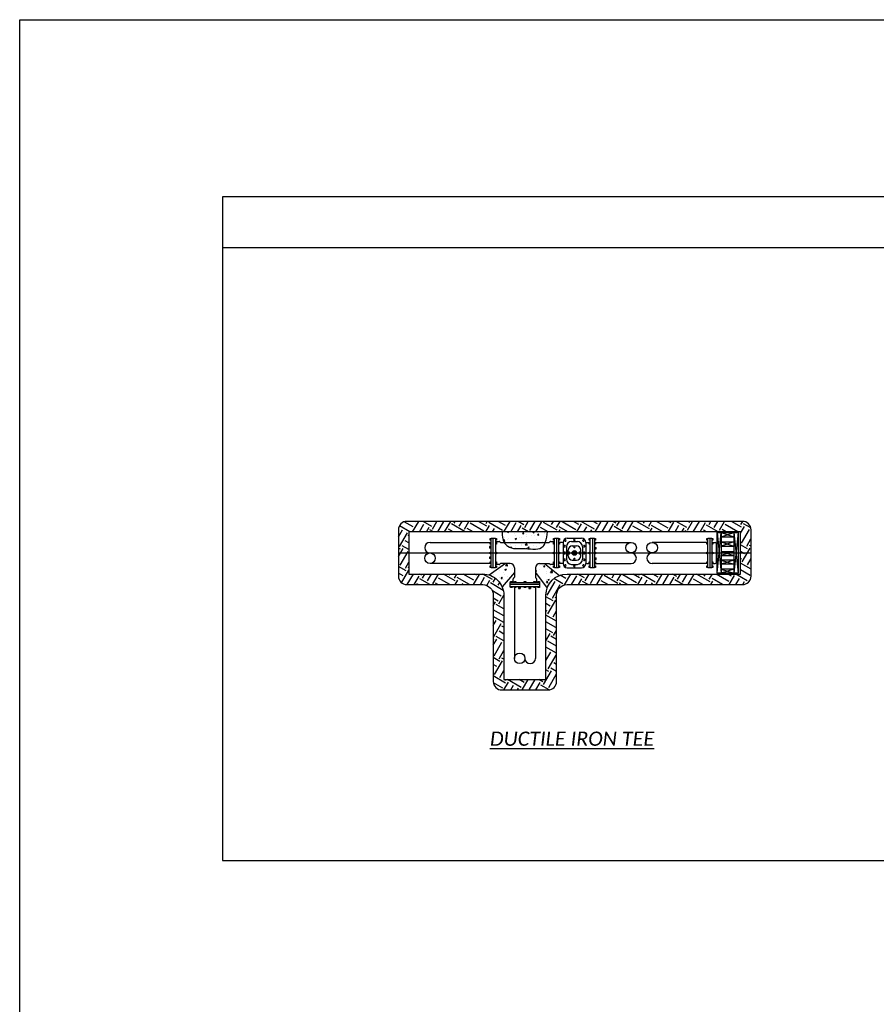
# Model space of a CAD drawing. Header units: feet. Extents: x 100 to 230, y 0 to 21.
# Tile 27 of 31: x 150 to 158.47, y 11.27 to 21. Entities that reach past the tile are written whole.
import ezdxf

# ---------------------------------------------------------------- set-up
doc = ezdxf.new("R2010")
doc.units = ezdxf.units.FT
doc.header["$MEASUREMENT"] = 0
doc.layers.add('0_View_Frame_Border', color=7, linetype='Continuous', plot=False)
for name, color, linetype in [('PF_P_Text', 7, 'Continuous'), ('SC_Shading1', 253, 'Continuous'), ('SH_Text', 7, 'Continuous')]:
    doc.layers.add(name, color=color, linetype=linetype)
doc.styles.add('Slanted-Normal', font='calibrii.ttf', dxfattribs={"height": 0.14})

# ---------------------------------------------------------------- blocks, each defined once
blk = doc.blocks.new('*X820')
at = {"color": 0}
for p, q in [((20.3777653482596, 9.812270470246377), (20.3777653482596, 9.812270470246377)), ((20.40836224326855, 9.870333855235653), (20.41227760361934, 9.875000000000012)), ((20.40836224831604, 9.870333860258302), (20.42330516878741, 9.86902652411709)), ((20.42331269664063, 9.869010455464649), (20.422207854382, 9.875)), ((20.4913059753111, 9.86015718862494), (20.4913059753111, 9.86015718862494)), ((20.50761206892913, 9.831014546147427), (20.50761206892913, 9.831014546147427)), ((20.57565963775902, 9.81445149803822), (20.57565963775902, 9.81445149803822)), ((20.58767728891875, 9.85464582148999), (20.59972955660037, 9.869009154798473)), ((20.58767729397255, 9.854645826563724), (20.60262021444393, 9.853338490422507)), ((20.60262772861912, 9.853322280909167), (20.59973708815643, 9.868992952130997)), ((20.63597125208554, 9.848617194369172), (20.63597125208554, 9.848617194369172)), ((20.63824459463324, 9.822690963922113), (20.63824459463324, 9.822690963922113)), ((20.69700630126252, 9.830291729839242), (20.69700630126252, 9.830291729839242)), ((20.71017050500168, 9.870777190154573), (20.71017050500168, 9.870777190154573)), ((20.71022761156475, 9.873065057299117), (20.71526830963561, 9.874999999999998)), ((20.71022761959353, 9.873065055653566), (20.72266318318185, 9.864677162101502)), ((20.72267067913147, 9.864660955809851), (20.72613982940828, 9.875)), ((20.73292757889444, 9.835156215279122), (20.73292757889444, 9.835156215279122)), ((20.76224788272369, 9.864621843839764), (20.76224788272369, 9.864621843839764)), ((20.76699233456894, 9.83895778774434), (20.77904460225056, 9.85332112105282)), ((20.76699233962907, 9.838957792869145), (20.78193526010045, 9.837650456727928)), ((20.78194276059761, 9.83763410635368), (20.77905212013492, 9.853304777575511)), ((20.84280284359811, 9.855317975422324), (20.84280284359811, 9.855317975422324)), ((20.84362611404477, 9.86513847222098), (20.84362611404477, 9.86513847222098)), ((20.36138900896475, 9.770621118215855), (20.37325393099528, 9.782986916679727)), ((20.36550064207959, 9.760875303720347), (20.37601599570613, 9.759244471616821)), ((20.37602339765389, 9.759230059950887), (20.37326135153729, 9.782972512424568)), ((20.39457560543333, 9.754305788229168), (20.39457560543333, 9.754305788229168)), ((20.40541321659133, 9.780239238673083), (20.40541321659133, 9.780239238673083)), ((20.41777204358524, 9.793665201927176), (20.41777204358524, 9.793665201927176)), ((20.44728757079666, 9.720724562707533), (20.44728757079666, 9.720724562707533)), ((20.44747051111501, 9.687553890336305), (20.45510234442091, 9.696649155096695)), ((20.4573362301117, 9.684562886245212), (20.45510974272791, 9.696633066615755)), ((20.50017201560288, 9.792432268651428), (20.5176766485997, 9.799151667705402)), ((20.50017202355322, 9.792432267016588), (20.51260758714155, 9.784044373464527)), ((20.50089063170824, 9.692750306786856), (20.50089063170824, 9.692750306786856)), ((20.50457210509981, 9.747791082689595), (20.50457210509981, 9.747791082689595)), ((20.50989225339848, 9.715848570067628), (20.50989225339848, 9.715848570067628)), ((20.5126150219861, 9.784028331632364), (20.51768410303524, 9.799135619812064)), ((20.52803121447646, 9.748667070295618), (20.52803121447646, 9.748667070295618)), ((20.55120975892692, 9.805265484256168), (20.55120975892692, 9.805265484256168)), ((20.5724772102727, 9.72408803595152), (20.5724772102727, 9.72408803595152)), ((20.58074317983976, 9.71508584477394), (20.58074317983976, 9.71508584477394)), ((20.62059206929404, 9.721313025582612), (20.64006419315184, 9.741607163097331)), ((20.62059206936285, 9.721313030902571), (20.6428262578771, 9.717864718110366)), ((20.63293128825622, 9.76539373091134), (20.63293128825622, 9.76539373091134)), ((20.64283362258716, 9.717850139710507), (20.64007157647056, 9.741592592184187)), ((20.64668717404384, 9.717776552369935), (20.64668717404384, 9.717776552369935)), ((20.6493987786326, 9.691777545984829), (20.66690341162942, 9.698496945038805)), ((20.66148682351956, 9.743028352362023), (20.66148682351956, 9.743028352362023)), ((20.66184170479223, 9.683373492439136), (20.66691078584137, 9.698480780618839)), ((20.6671601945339, 9.736553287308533), (20.6671601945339, 9.736553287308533)), ((20.71419878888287, 9.709447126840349), (20.71419878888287, 9.709447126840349)), ((20.75616795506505, 9.698174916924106), (20.75616795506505, 9.698174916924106)), ((20.75920791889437, 9.781398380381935), (20.75920791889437, 9.781398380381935)), ((20.79248371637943, 9.742802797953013), (20.79248371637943, 9.742802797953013)), ((20.79494243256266, 9.737389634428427), (20.79494243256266, 9.737389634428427)), ((20.82504778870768, 9.757339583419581), (20.82504778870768, 9.757339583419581)), ((20.85945437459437, 9.772410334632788), (20.86566228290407, 9.77479332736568)), ((20.85945438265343, 9.772410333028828), (20.86400803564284, 9.769338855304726)), ((20.6298913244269, 9.682170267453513), (20.6298913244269, 9.682170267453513)), ((20.63046945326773, 9.676256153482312), (20.63441739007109, 9.680961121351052)), ((20.6353403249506, 9.675981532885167), (20.63442477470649, 9.680944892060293)), ((20.64939878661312, 9.691777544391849), (20.66183435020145, 9.683389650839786)), ((20.34886596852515, 9.465898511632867), (20.34886596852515, 9.465898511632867)), ((20.36560549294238, 9.479376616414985), (20.36560549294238, 9.479376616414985)), ((20.38692658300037, 9.477783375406), (20.40639870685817, 9.498077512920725)), ((20.38692658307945, 9.47778338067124), (20.4091607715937, 9.474335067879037)), ((20.40467604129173, 9.463666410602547), (20.40467604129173, 9.463666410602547)), ((20.40916794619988, 9.47432067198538), (20.40640590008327, 9.49806312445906)), ((20.42960961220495, 9.493841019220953), (20.42960961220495, 9.493841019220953)), ((20.48232157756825, 9.460259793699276), (20.48232157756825, 9.460259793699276)), ((20.78501357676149, 9.482235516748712), (20.78501357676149, 9.482235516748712)), ((20.82997643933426, 9.47692486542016), (20.82997643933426, 9.47692486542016)), ((20.83636800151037, 9.4628617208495), (20.84842026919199, 9.47722505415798)), ((20.83636800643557, 9.46286172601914), (20.85131092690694, 9.461554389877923)), ((20.85131813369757, 9.461537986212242), (20.84842749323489, 9.477208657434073)), ((20.87689478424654, 9.467248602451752), (20.87689478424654, 9.467248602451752)), ((20.23628889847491, 9.380148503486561), (20.23628889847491, 9.380148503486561)), ((20.24641608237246, 9.372402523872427), (20.24641608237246, 9.372402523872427)), ((20.31259010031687, 9.42003978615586), (20.31259010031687, 9.42003978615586)), ((20.35435691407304, 9.351151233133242), (20.35435691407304, 9.351151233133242)), ((20.36256552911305, 9.396153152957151), (20.36256552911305, 9.396153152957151)), ((20.37517505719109, 9.428279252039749), (20.37517505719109, 9.428279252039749)), ((20.37851434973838, 9.429857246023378), (20.3960189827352, 9.43657664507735)), ((20.37851435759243, 9.429857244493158), (20.39094992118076, 9.421469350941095)), ((20.37987169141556, 9.366763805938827), (20.37987169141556, 9.366763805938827)), ((20.39095707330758, 9.421453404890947), (20.39602615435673, 9.436560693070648)), ((20.40409065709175, 9.342141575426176), (20.40409065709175, 9.342141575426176)), ((20.46985804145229, 9.440744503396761), (20.46985804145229, 9.440744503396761)), ((20.74084478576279, 9.411005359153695), (20.75530134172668, 9.416554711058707)), ((20.74084478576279, 9.407779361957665), (20.75023228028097, 9.401447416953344)), ((20.74704806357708, 9.448504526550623), (20.74704806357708, 9.448504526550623)), ((20.74923279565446, 9.448982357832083), (20.74923279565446, 9.448982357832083)), ((20.75023941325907, 9.401431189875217), (20.75530849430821, 9.416538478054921)), ((20.78023851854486, 9.34984765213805), (20.78023851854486, 9.34984765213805)), ((20.79174654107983, 9.42622996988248), (20.79174654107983, 9.42622996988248)), ((20.87385482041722, 9.384025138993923), (20.87385482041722, 9.384025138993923)), ((20.87713378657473, 9.404418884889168), (20.87713378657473, 9.404418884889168)), ((20.88268840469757, 9.443343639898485), (20.88268840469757, 9.443343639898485)), ((20.91369412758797, 9.344208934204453), (20.91369412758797, 9.344208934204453)), ((20.9205471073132, 9.395023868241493), (20.940019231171, 9.415318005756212)), ((20.92054710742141, 9.39502387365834), (20.94278129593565, 9.391575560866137)), ((20.93971874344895, 9.41265835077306), (20.93971874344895, 9.41265835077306)), ((20.9427883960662, 9.391560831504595), (20.94002634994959, 9.415303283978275)), ((20.30940767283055, 9.32967632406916), (20.30940767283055, 9.32967632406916)), ((20.33033663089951, 9.253426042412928), (20.33519014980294, 9.25528913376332)), ((20.33303048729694, 9.248815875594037), (20.33519718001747, 9.255273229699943)), ((20.33311069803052, 9.321877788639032), (20.34516296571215, 9.336241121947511)), ((20.33311070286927, 9.321877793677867), (20.34805362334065, 9.320570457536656)), ((20.33832327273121, 9.243538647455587), (20.33832327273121, 9.243538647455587)), ((20.34806072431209, 9.320554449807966), (20.3451700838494, 9.336225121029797)), ((20.35952556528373, 9.312929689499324), (20.35952556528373, 9.312929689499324)), ((20.81136640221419, 9.305815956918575), (20.81136640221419, 9.305815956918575)), ((20.8708148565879, 9.3008016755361), (20.8708148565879, 9.3008016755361)), ((20.87105583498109, 9.27481368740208), (20.88310810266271, 9.289177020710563)), ((20.87105583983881, 9.274813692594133), (20.88599876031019, 9.27350635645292)), ((20.87395135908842, 9.314055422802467), (20.87395135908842, 9.314055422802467)), ((20.88600582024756, 9.273489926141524), (20.88311517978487, 9.289160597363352)), ((20.88702347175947, 9.309180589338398), (20.90452810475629, 9.315899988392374)), ((20.88702347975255, 9.309180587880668), (20.89945904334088, 9.300792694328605)), ((20.89946609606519, 9.300776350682), (20.90453517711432, 9.315883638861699)), ((20.92722125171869, 9.302090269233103), (20.92722125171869, 9.302090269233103))]:
    blk.add_line(p, q, dxfattribs=at)

msp = doc.modelspace()

# ---------------------------------------------------------------- hatches: boundary and pattern name
at = {"layer": 'SC_Shading1'}
h = msp.add_hatch(dxfattribs=at)
h.set_pattern_fill('EARTH', color=256, scale=0.625, angle=59.99999999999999, style=0)
h.set_pattern_definition([(59.99999999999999, (138.0213250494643, 7.916938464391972), (-0.05719146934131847, 0.2134414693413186), [0.15625, -0.15625]), (59.99999999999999, (137.9705813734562, 7.946235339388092), (-0.05719146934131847, 0.2134414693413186), [0.15625, -0.15625]), (59.99999999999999, (137.9198376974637, 7.975532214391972), (-0.05719146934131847, 0.2134414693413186), [0.15625, -0.15625]), (150, (137.9126887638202, 8.002212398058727), (-0.2134414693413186, -0.05719146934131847), [0.15625, -0.15625]), (150, (137.9419856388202, 8.052956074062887), (-0.2134414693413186, -0.05719146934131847), [0.15625, -0.15625]), (150, (137.9712825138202, 8.103699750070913), (-0.2134414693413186, -0.05719146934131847), [0.15625, -0.15625])])
edge = h.paths.add_edge_path()
edge.add_line((153.7428623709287, 15.95860513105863), (153.7428623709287, 15.5002717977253))
edge.add_arc((153.826195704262, 15.50027179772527), 0.08333333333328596, 179.9999999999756, 269.9999999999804)
edge.add_line((153.8261957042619, 15.41693846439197), (154.5761957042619, 15.41693846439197))
edge.add_arc((154.576195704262, 15.31277179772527), 0.1041666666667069, 1.9610979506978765e-11, 90.00000000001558, ccw=False)
edge.add_line((154.6803623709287, 15.3127717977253), (154.6803623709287, 14.45860513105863))
edge.add_arc((154.763695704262, 14.45860513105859), 0.08333333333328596, 179.9999999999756, 269.9999999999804)
edge.add_line((154.7636957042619, 14.3752717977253), (155.2220290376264, 14.3752717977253))
edge.add_arc((155.2220290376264, 14.45860513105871), 0.08333333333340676, 269.9999999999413, 359.9999999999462)
edge.add_line((155.3053623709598, 14.45860513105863), (155.3053623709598, 15.3127717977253))
edge.add_arc((155.4095290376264, 15.31277179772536), 0.1041666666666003, 90.0000000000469, 180.0000000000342, ccw=False)
edge.add_line((155.4095290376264, 15.41693846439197), (157.1441610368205, 15.41693846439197))
edge.add_arc((157.1441610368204, 15.50027179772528), 0.08333333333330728, 270.0000000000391, 360.0000000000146)
edge.add_line((157.2274943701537, 15.5002717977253), (157.2274943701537, 15.95860513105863))
edge.add_arc((157.1441610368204, 15.95860513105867), 0.08333333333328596, 359.9999999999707, 449.9999999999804)
edge.add_line((157.1441610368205, 16.04193846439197), (153.8261957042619, 16.04193846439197))
edge.add_arc((153.826195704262, 15.95860513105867), 0.08333333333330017, 90.00000000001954, 180.0000000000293)
edge = h.paths.add_edge_path(flags=16)
edge.add_line((153.8470290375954, 15.9377717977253), (153.8470290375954, 15.52110513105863))
edge.add_line((153.8470290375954, 15.52110513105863), (154.5761957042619, 15.52110513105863))
edge.add_arc((154.5761957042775, 15.31277179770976), 0.2083333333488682, 4.27371560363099e-09, 90.00000000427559, ccw=False)
edge.add_line((154.7845290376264, 15.3127717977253), (154.7845290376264, 14.47943846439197))
edge.add_line((154.7845290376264, 14.47943846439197), (155.2011957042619, 14.47943846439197))
edge.add_line((155.2011957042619, 14.47943846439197), (155.2011957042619, 15.3127717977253))
edge.add_arc((155.4095290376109, 15.31277179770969), 0.2083333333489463, 89.99999999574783, 179.9999999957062, ccw=False)
edge.add_line((155.4095290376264, 15.52110513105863), (157.1233277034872, 15.52110513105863))
edge.add_line((157.1233277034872, 15.52110513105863), (157.1233277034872, 15.9377717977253))
edge.add_line((157.1233277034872, 15.9377717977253), (153.8470290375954, 15.9377717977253))

# ---------------------------------------------------------------- linework, layer by layer
at = {"layer": '0_View_Frame_Border'}
msp.add_lwpolyline([(150, 21), (180.5, 21), (180.5, 0), (150, 0)], close=True, dxfattribs=at)
at = {"layer": 'SH_Text'}
for p, q in [((152.0047453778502, 18.75), (178.4952546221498, 18.75)), ((154.6595290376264, 15.86457152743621), (154.6500344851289, 15.86457152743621)), ((154.6803623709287, 15.58360513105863), (154.6803623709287, 15.8752717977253)), ((154.7011957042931, 15.86457152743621), (154.7106902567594, 15.86457152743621)), ((155.2845290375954, 15.86485513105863), (155.2750344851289, 15.86485513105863)), ((155.3053623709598, 15.8752717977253), (155.3053623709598, 15.58360513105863)), ((155.3261957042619, 15.86485513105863), (155.3356902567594, 15.86485513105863)), ((155.4119011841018, 15.8752717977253), (155.5529902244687, 15.8752717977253)), ((155.6386957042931, 15.86485513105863), (155.6292011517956, 15.86485513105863)), ((155.6595290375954, 15.8752717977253), (155.6595290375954, 15.58360513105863)), ((155.6803623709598, 15.86485513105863), (155.6898569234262, 15.86485513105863)), ((156.7997877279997, 15.86485513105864), (156.7902931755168, 15.86485513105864)), ((156.8206210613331, 15.87527179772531), (156.8206210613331, 15.58360513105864)), ((156.8414543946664, 15.86485513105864), (156.8509489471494, 15.86485513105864)), ((156.8922292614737, 15.52869286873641), (156.9338959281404, 15.93015708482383)), ((156.8922292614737, 15.93015708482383), (156.9338959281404, 15.52869286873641)), ((156.9338959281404, 15.93015708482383), (157.0588959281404, 15.88849041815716)), ((156.9338959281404, 15.88849041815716), (157.0588959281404, 15.93015708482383)), ((156.9338959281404, 15.93015708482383), (156.9338959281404, 15.52869286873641)), ((156.9338959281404, 15.88849041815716), (157.0588959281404, 15.88849041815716)), ((157.100562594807, 15.93015708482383), (157.0588959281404, 15.52869286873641)), ((157.0588959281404, 15.93015708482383), (157.100562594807, 15.52869286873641)), ((157.0588959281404, 15.93015708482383), (157.0588959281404, 15.52869286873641)), ((154.0553623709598, 15.83360513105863), (154.6595290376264, 15.83360513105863)), ((154.6430882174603, 15.79273215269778), (154.6430882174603, 15.77731548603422)), ((154.6595344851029, 15.79273215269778), (154.6430882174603, 15.79273215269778)), ((154.6595344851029, 15.77731548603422), (154.6430882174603, 15.77731548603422)), ((154.6595290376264, 15.82519250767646), (154.6500344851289, 15.82519250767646)), ((154.7011957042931, 15.82519250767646), (154.7106902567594, 15.82519250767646)), ((154.7032790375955, 15.8440217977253), (154.7381902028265, 15.8440217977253)), ((154.7426096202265, 15.84219121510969), (154.749365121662, 15.83543571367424)), ((154.7537845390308, 15.83360513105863), (154.7889828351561, 15.83360513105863)), ((154.7889828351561, 15.83360513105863), (155.1941122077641, 15.83360513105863)), ((155.1941122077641, 15.83360513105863), (155.2319402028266, 15.83360513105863)), ((155.2363596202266, 15.83543571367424), (155.243115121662, 15.84219121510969)), ((155.2475345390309, 15.8440217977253), (155.2845290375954, 15.8440217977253)), ((155.2845290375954, 15.82519250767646), (155.2750344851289, 15.82519250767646)), ((155.3702345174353, 15.83360513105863), (155.3261957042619, 15.83360513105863)), ((155.3261957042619, 15.82519250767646), (155.3356902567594, 15.82519250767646)), ((155.3702345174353, 15.83360513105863), (155.3702345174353, 15.6252717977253)), ((155.4035678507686, 15.79193846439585), (155.4035678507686, 15.66693846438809)), ((155.4535678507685, 15.84193846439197), (155.5113235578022, 15.84193846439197)), ((155.4616123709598, 15.80027179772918), (155.5032790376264, 15.80027179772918)), ((155.5613235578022, 15.79193846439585), (155.5613235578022, 15.66693846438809)), ((155.5946568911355, 15.83360513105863), (155.6386957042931, 15.83360513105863)), ((155.5946568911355, 15.83360513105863), (155.5946568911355, 15.6252717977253)), ((155.6386957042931, 15.82519250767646), (155.6292011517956, 15.82519250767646)), ((155.6803569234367, 15.78502381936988), (155.696803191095, 15.78502381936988)), ((155.6803569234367, 15.76960715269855), (155.696803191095, 15.76960715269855)), ((155.6803623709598, 15.83360513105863), (156.0421583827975, 15.83360513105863)), ((155.6803623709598, 15.82519250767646), (155.6898569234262, 15.82519250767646)), ((155.696803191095, 15.76960715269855), (155.696803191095, 15.78502381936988)), ((156.7997877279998, 15.83360513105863), (156.250491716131, 15.83360513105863)), ((156.7997877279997, 15.82519250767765), (156.7902931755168, 15.82519250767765)), ((156.8414543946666, 15.83360513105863), (156.8747877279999, 15.83360513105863)), ((156.8414543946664, 15.82519250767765), (156.8509489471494, 15.82519250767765)), ((156.8831210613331, 15.8252717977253), (156.8831210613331, 15.63360513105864)), ((156.9338959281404, 15.83959012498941), (157.0588959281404, 15.79792345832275)), ((157.0588959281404, 15.83959012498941), (156.9338959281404, 15.79792345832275)), ((156.9338959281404, 15.83959012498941), (157.0588959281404, 15.83959012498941)), ((156.9338959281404, 15.79792345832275), (157.0588959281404, 15.79792345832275)), ((153.7428623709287, 15.72943846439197), (157.2274943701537, 15.72943846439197)), ((154.6595344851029, 15.6892697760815), (154.6430882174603, 15.6892697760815)), ((154.6430882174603, 15.6892697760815), (154.6430882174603, 15.67385310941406)), ((154.6595344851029, 15.67385310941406), (154.6430882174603, 15.67385310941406)), ((154.6595290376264, 15.72943846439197), (154.6500344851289, 15.72943846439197)), ((154.7011957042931, 15.73716621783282), (154.7106902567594, 15.73716621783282)), ((154.7011957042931, 15.72943846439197), (154.7106902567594, 15.72943846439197)), ((154.7106902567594, 15.72171071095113), (154.7011957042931, 15.72171071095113)), ((154.7106902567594, 15.73716621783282), (154.7106902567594, 15.72171071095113)), ((155.2845290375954, 15.72943846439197), (155.2750344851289, 15.72943846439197)), ((155.3261957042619, 15.72943846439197), (155.3356902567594, 15.72943846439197)), ((155.4199457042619, 15.7002717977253), (155.4199457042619, 15.75860513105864)), ((155.4657790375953, 15.74516728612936), (155.4991123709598, 15.74516728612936)), ((155.4657790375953, 15.71370964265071), (155.4657790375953, 15.74516728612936)), ((155.4991123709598, 15.71370964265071), (155.4657790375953, 15.71370964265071)), ((155.4991123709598, 15.71370964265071), (155.4991123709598, 15.74516728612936)), ((155.5449457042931, 15.7002717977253), (155.5449457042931, 15.75860513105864)), ((155.6292011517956, 15.72171071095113), (155.6292011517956, 15.73716621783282)), ((155.6292011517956, 15.73716621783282), (155.6386957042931, 15.73716621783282)), ((155.6386957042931, 15.72943846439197), (155.6292011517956, 15.72943846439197)), ((155.6386957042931, 15.72171071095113), (155.6292011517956, 15.72171071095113)), ((155.6803569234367, 15.68156144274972), (155.696803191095, 15.68156144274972)), ((155.6803623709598, 15.72943846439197), (155.6898569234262, 15.72943846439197)), ((155.696803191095, 15.66614477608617), (155.696803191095, 15.68156144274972)), ((156.7997877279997, 15.72943846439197), (156.7902931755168, 15.72943846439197)), ((156.8414543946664, 15.72943846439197), (156.8509489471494, 15.72943846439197)), ((156.9338959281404, 15.74540645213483), (157.0588959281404, 15.70373978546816)), ((157.0588959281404, 15.74540645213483), (156.9338959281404, 15.70373978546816)), ((156.9338959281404, 15.74540645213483), (157.0588959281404, 15.74540645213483)), ((156.9338959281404, 15.70373978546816), (157.0588959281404, 15.70373978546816)), ((154.6595290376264, 15.6252717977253), (154.0553623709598, 15.6252717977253)), ((154.8004067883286, 15.6252717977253), (154.6404511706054, 15.51094851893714)), ((154.6595290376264, 15.63368442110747), (154.6500344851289, 15.63368442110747)), ((154.6595290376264, 15.5940217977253), (154.6500344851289, 15.5940217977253)), ((154.7011957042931, 15.63368442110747), (154.7106902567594, 15.63368442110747)), ((154.7011957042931, 15.5940217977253), (154.7106902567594, 15.5940217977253)), ((154.7381902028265, 15.61485513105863), (154.7032790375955, 15.61485513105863)), ((154.749365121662, 15.62344121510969), (154.7426096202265, 15.61668571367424)), ((154.8470290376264, 15.6252717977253), (154.7537845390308, 15.6252717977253)), ((154.8886957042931, 15.58360513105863), (154.8886957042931, 15.49036063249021)), ((155.0970290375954, 15.58360513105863), (155.0970290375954, 15.49036063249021)), ((155.1386957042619, 15.6252717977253), (155.2319402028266, 15.6252717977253)), ((155.1853179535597, 15.6252717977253), (155.3352320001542, 15.50740665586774)), ((155.243115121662, 15.61668571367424), (155.2363596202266, 15.62344121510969)), ((155.2845290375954, 15.61485513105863), (155.2475345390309, 15.61485513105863)), ((155.2845290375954, 15.63368442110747), (155.2750344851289, 15.63368442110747)), ((155.2845290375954, 15.59430540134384), (155.2750344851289, 15.59430540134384)), ((155.3261957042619, 15.63368442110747), (155.3356902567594, 15.63368442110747)), ((155.3702345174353, 15.6252717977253), (155.3261957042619, 15.6252717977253)), ((155.3261957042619, 15.59430540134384), (155.3356902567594, 15.59430540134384)), ((155.4119011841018, 15.58360513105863), (155.5529902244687, 15.58360513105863)), ((155.4535678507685, 15.61693846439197), (155.5113235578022, 15.61693846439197)), ((155.4616123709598, 15.65860513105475), (155.5032790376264, 15.65860513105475)), ((155.5946568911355, 15.6252717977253), (155.6386957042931, 15.6252717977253)), ((155.6386957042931, 15.63368442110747), (155.6292011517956, 15.63368442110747)), ((155.6386957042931, 15.59430540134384), (155.6292011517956, 15.59430540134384)), ((155.6803569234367, 15.66614477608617), (155.696803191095, 15.66614477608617)), ((155.6803623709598, 15.63368442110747), (155.6898569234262, 15.63368442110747)), ((155.6803623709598, 15.6252717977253), (156.0421583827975, 15.6252717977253)), ((155.6803623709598, 15.59430540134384), (155.6898569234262, 15.59430540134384)), ((156.7997877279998, 15.6252717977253), (156.250491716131, 15.6252717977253)), ((156.7997877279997, 15.63368442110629), (156.7902931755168, 15.63368442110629)), ((156.7997877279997, 15.59430540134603), (156.7902931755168, 15.59430540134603)), ((156.8414543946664, 15.63368442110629), (156.8509489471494, 15.63368442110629)), ((156.8414543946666, 15.6252717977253), (156.8747877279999, 15.6252717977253)), ((156.8414543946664, 15.59430540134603), (156.8509489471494, 15.59430540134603)), ((156.9338959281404, 15.65911803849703), (157.0588959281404, 15.61745137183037)), ((157.0588959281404, 15.65911803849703), (156.9338959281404, 15.61745137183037)), ((157.0588959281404, 15.65911803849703), (156.9338959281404, 15.65911803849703)), ((157.0588959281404, 15.61745137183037), (156.9338959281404, 15.61745137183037)), ((156.9338959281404, 15.57035953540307), (157.0588959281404, 15.52869286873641)), ((157.0588959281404, 15.57035953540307), (156.9338959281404, 15.52869286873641)), ((157.0588959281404, 15.57035953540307), (156.9338959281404, 15.57035953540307)), ((154.8886957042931, 15.53698288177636), (154.7680619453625, 15.39395137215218)), ((154.8782790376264, 15.43985513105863), (154.8782790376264, 15.47476629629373)), ((154.8801096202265, 15.47918571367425), (154.886865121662, 15.48594121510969)), ((155.0970290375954, 15.53698288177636), (155.2133672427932, 15.38293822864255)), ((155.0988596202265, 15.48594121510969), (155.1056151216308, 15.47918571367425)), ((155.1074457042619, 15.47476629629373), (155.1074457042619, 15.43985513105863)), ((155.1386957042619, 15.41693846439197), (154.8470290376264, 15.41693846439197)), ((154.8577293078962, 15.4377717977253), (154.8577293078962, 15.44726635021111)), ((154.8577293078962, 15.39610513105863), (154.8577293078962, 15.3866105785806)), ((154.8886957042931, 15.39610513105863), (154.8886957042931, 14.6877717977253)), ((154.8971083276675, 15.4377717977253), (154.8971083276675, 15.44726635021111)), ((154.8971083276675, 15.39610513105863), (154.8971083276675, 15.3866105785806)), ((154.9295686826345, 15.3961105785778), (154.9295686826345, 15.37966431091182)), ((154.9295686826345, 15.37966431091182), (154.9449853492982, 15.37966431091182)), ((154.9449853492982, 15.3961105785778), (154.9449853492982, 15.37966431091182)), ((154.9851346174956, 15.4377717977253), (154.9851346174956, 15.44726635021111)), ((154.9851346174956, 15.44726635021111), (155.0005901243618, 15.44726635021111)), ((154.9928623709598, 15.4377717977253), (154.9928623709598, 15.44726635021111)), ((154.9928623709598, 15.39610513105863), (154.9928623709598, 15.3866105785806)), ((155.0005901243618, 15.44726635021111), (155.0005901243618, 15.4377717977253)), ((155.0330310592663, 15.3961105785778), (155.0330310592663, 15.37966431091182)), ((155.0330310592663, 15.37966431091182), (155.04844772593, 15.37966431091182)), ((155.04844772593, 15.3961105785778), (155.04844772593, 15.37966431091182)), ((155.0886164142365, 15.4377717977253), (155.0886164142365, 15.44726635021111)), ((155.0886164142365, 15.39610513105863), (155.0886164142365, 15.3866105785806)), ((155.0970290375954, 15.39610513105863), (155.0970290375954, 14.6877717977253)), ((155.1282790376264, 15.4377717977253), (155.1282790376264, 15.44726635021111)), ((155.1282790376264, 15.39610513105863), (155.1282790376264, 15.3866105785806))]:
    msp.add_line(p, q, dxfattribs=at)
at = {"layer": 'SH_Text', "ltscale": 0.2}
msp.add_line((156.0421583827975, 15.72943846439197), (156.250491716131, 15.72943846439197), dxfattribs=at)
at = {"layer": 'SH_Text', "color": 0}
for points in [[(178.4952546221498, 19.25), (152.0047453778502, 19.24999999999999), (152.0047453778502, 12.69118166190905), (178.4952546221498, 12.69118166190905)], [(154.6595290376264, 15.58360513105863), (154.6595290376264, 15.8752717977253), (154.7011957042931, 15.8752717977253), (154.7011957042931, 15.58360513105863)], [(155.3261957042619, 15.8752717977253), (155.3261957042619, 15.58360513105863), (155.2845290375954, 15.58360513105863), (155.2845290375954, 15.8752717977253)], [(155.4744548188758, 15.85985513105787), (155.4784502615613, 15.85293482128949), (155.486441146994, 15.85293482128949), (155.4904365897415, 15.85985513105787), (155.486441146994, 15.86677544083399), (155.4784502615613, 15.86677544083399)], [(155.6803623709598, 15.8752717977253), (155.6803623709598, 15.58360513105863), (155.6386957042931, 15.58360513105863), (155.6386957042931, 15.8752717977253)], [(156.8414543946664, 15.87527179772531), (156.8414543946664, 15.58360513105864), (156.7997877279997, 15.58360513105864), (156.7997877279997, 15.87527179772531)], [(157.100562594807, 15.52869286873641), (156.8922292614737, 15.52869286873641), (156.8922292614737, 15.93015708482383), (157.100562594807, 15.93015708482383)], [(154.6533946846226, 15.78134249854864), (154.6554780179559, 15.78495093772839), (154.6533946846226, 15.78855937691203), (154.649228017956, 15.78855937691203), (154.6471446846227, 15.78495093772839), (154.649228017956, 15.78134249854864)], [(155.377660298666, 15.79610513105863), (155.3816557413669, 15.78918482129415), (155.3896466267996, 15.78918482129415), (155.3936420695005, 15.79610513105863), (155.3896466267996, 15.80302544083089), (155.3816557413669, 15.80302544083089)], [(155.3853487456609, 15.85216668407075), (155.3893441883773, 15.84524637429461), (155.3973350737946, 15.84524637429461), (155.4013305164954, 15.85216668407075), (155.3973350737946, 15.85908699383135), (155.3893441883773, 15.85908699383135)], [(155.4744548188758, 15.79002179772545), (155.4784502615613, 15.78310148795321), (155.486441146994, 15.78310148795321), (155.4904365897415, 15.79002179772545), (155.486441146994, 15.79694210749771), (155.4784502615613, 15.79694210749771)], [(155.5635608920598, 15.85216668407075), (155.5675563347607, 15.84524637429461), (155.5755472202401, 15.84524637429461), (155.5795426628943, 15.85216668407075), (155.5755472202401, 15.85908699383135), (155.5675563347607, 15.85908699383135)], [(155.5712887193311, 15.79610513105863), (155.575284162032, 15.78918482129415), (155.5832750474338, 15.78918482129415), (155.5872704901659, 15.79610513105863), (155.5832750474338, 15.80302544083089), (155.575284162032, 15.80302544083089)], [(155.6864967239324, 15.78099680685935), (155.6844133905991, 15.77738836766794), (155.6864967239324, 15.77377992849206), (155.6906633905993, 15.77377992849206), (155.6927467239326, 15.77738836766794), (155.6906633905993, 15.78099680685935)], [(154.6533946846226, 15.6778801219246), (154.6554780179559, 15.68148856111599), (154.6533946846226, 15.68509700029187), (154.649228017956, 15.68509700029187), (154.6471446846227, 15.68148856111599), (154.649228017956, 15.6778801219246)], [(155.3776209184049, 15.72943846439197), (155.3816163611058, 15.72251815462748), (155.3896072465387, 15.72251815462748), (155.3936026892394, 15.72943846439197), (155.3896072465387, 15.73635877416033), (155.3816163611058, 15.73635877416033)], [(155.3776209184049, 15.66277179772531), (155.3816163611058, 15.65585148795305), (155.3896072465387, 15.65585148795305), (155.3936026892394, 15.66277179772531), (155.3896072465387, 15.66969210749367), (155.3816163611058, 15.66969210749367)], [(155.422191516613, 15.72943846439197), (155.4261869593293, 15.72251815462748), (155.4341778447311, 15.72251815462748), (155.4381732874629, 15.72943846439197), (155.4341778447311, 15.73635877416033), (155.4261869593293, 15.73635877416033)], [(155.4744548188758, 15.72943846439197), (155.4784502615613, 15.72251815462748), (155.486441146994, 15.72251815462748), (155.4904365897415, 15.72943846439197), (155.486441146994, 15.73635877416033), (155.4784502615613, 15.73635877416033)], [(155.4744548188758, 15.66885513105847), (155.4784502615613, 15.66193482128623), (155.486441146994, 15.66193482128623), (155.4904365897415, 15.66885513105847), (155.486441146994, 15.67577544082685), (155.4784502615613, 15.67577544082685)], [(155.5267181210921, 15.72943846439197), (155.530713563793, 15.72251815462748), (155.5387044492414, 15.72251815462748), (155.5426998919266, 15.72943846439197), (155.5387044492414, 15.73635877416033), (155.530713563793, 15.73635877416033)], [(155.5712887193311, 15.72943846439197), (155.575284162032, 15.72251815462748), (155.5832750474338, 15.72251815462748), (155.5872704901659, 15.72943846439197), (155.5832750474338, 15.73635877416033), (155.575284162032, 15.73635877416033)], [(155.5712887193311, 15.66277179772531), (155.575284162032, 15.65585148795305), (155.5832750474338, 15.65585148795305), (155.5872704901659, 15.66277179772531), (155.5832750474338, 15.66969210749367), (155.575284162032, 15.66969210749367)], [(155.6864967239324, 15.67753443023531), (155.6844133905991, 15.67392599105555), (155.6864967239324, 15.67031755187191), (155.6906633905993, 15.67031755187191), (155.6927467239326, 15.67392599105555), (155.6906633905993, 15.67753443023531)], [(155.3853487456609, 15.6067102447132), (155.3893441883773, 15.59978993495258), (155.3973350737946, 15.59978993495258), (155.4013305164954, 15.6067102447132), (155.3973350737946, 15.61363055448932), (155.3893441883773, 15.61363055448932)], [(155.4744548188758, 15.5990217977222), (155.4784502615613, 15.59210148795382), (155.486441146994, 15.59210148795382), (155.4904365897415, 15.5990217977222), (155.486441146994, 15.60594210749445), (155.4784502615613, 15.60594210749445)], [(155.5635608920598, 15.6067102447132), (155.5675563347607, 15.59978993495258), (155.5755472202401, 15.59978993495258), (155.5795426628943, 15.6067102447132), (155.5755472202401, 15.61363055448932), (155.5675563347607, 15.61363055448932)], [(155.1386957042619, 15.39610513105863), (154.8470290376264, 15.39610513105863), (154.8470290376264, 15.4377717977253), (155.1386957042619, 15.4377717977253)], [(154.9409583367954, 15.38997077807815), (154.9373498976, 15.39205411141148), (154.9337414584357, 15.38997077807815), (154.9337414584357, 15.38580411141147), (154.9373498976, 15.38372077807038), (154.9409583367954, 15.38580411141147)], [(155.0444207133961, 15.38997077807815), (155.0408122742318, 15.39205411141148), (155.0372038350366, 15.38997077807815), (155.0372038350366, 15.38580411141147), (155.0408122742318, 15.38372077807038), (155.0444207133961, 15.38580411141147)]]:
    msp.add_lwpolyline(points, close=True, dxfattribs=at)
for points in [[(153.7428623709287, 15.95860513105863), (153.7428623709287, 15.5002717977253, 0.4142135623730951), (153.8261957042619, 15.41693846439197), (154.5761957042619, 15.41693846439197, -0.4142135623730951), (154.6803623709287, 15.3127717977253), (154.6803623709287, 14.45860513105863, 0.4142135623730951), (154.7636957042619, 14.3752717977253), (155.2220290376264, 14.3752717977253, 0.4142135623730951), (155.3053623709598, 14.45860513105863), (155.3053623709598, 15.3127717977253, -0.4142135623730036), (155.4095290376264, 15.41693846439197), (157.1441610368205, 15.41693846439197, 0.4142135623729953), (157.2274943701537, 15.5002717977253), (157.2274943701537, 15.95860513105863, 0.4142135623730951), (157.1441610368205, 16.04193846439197), (153.8261957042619, 16.04193846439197, 0.4142135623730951)], [(153.8470290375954, 15.9377717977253), (153.8470290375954, 15.52110513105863), (154.5761957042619, 15.52110513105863, -0.4142135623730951), (154.7845290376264, 15.3127717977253), (154.7845290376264, 14.47943846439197), (155.2011957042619, 14.47943846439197), (155.2011957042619, 15.3127717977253, -0.4142135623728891), (155.4095290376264, 15.52110513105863), (157.1233277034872, 15.52110513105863), (157.1233277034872, 15.9377717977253)]]:
    msp.add_lwpolyline(points, format="xyb", close=True, dxfattribs=at)
for points in [[(154.6595290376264, 15.85684377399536), (154.6500344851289, 15.85684377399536), (154.6500344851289, 15.87229928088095), (154.6595290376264, 15.87229928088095)], [(154.7011957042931, 15.87229928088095), (154.7106902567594, 15.87229928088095), (154.7106902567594, 15.85684377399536), (154.7011957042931, 15.85684377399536)], [(155.2845290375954, 15.8571273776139), (155.2750344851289, 15.8571273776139), (155.2750344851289, 15.87258288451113), (155.2845290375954, 15.87258288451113)], [(155.3261957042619, 15.87258288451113), (155.3356902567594, 15.87258288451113), (155.3356902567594, 15.8571273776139), (155.3261957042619, 15.8571273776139)], [(155.6386957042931, 15.8571273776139), (155.6292011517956, 15.8571273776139), (155.6292011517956, 15.87258288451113), (155.6386957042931, 15.87258288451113)], [(155.6803623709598, 15.87258288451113), (155.6898569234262, 15.87258288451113), (155.6898569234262, 15.8571273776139), (155.6803623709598, 15.8571273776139)], [(156.7997877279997, 15.85712737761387), (156.7902931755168, 15.85712737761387), (156.7902931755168, 15.8725828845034), (156.7997877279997, 15.8725828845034)], [(156.8414543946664, 15.8725828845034), (156.8509489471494, 15.8725828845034), (156.8509489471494, 15.85712737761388), (156.8414543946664, 15.85712737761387)], [(154.6595290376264, 15.81746475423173), (154.6500344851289, 15.81746475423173), (154.6500344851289, 15.8329202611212), (154.6595290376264, 15.8329202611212)], [(154.7011957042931, 15.8329202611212), (154.7106902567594, 15.8329202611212), (154.7106902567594, 15.81746475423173), (154.7011957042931, 15.81746475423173)], [(155.2845290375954, 15.81746475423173), (155.2750344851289, 15.81746475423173), (155.2750344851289, 15.8329202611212), (155.2845290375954, 15.8329202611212)], [(155.3261957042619, 15.8329202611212), (155.3356902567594, 15.8329202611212), (155.3356902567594, 15.81746475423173), (155.3261957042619, 15.81746475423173)], [(155.6386957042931, 15.81746475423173), (155.6292011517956, 15.81746475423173), (155.6292011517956, 15.8329202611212), (155.6386957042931, 15.8329202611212)], [(155.6803623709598, 15.8329202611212), (155.6898569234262, 15.8329202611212), (155.6898569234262, 15.81746475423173), (155.6803623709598, 15.81746475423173)], [(156.7997877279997, 15.81746475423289), (156.7902931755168, 15.81746475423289), (156.7902931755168, 15.83292026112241), (156.7997877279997, 15.83292026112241)], [(156.8414543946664, 15.83292026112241), (156.8509489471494, 15.83292026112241), (156.8509489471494, 15.8174647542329), (156.8414543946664, 15.81746475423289)], [(154.6595290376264, 15.72171071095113), (154.6500344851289, 15.72171071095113), (154.6500344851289, 15.73716621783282), (154.6595290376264, 15.73716621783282)], [(155.2845290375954, 15.72171071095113), (155.2750344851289, 15.72171071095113), (155.2750344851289, 15.73716621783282), (155.2845290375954, 15.73716621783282)], [(155.3261957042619, 15.73716621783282), (155.3356902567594, 15.73716621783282), (155.3356902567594, 15.72171071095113), (155.3261957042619, 15.72171071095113)], [(155.6803623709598, 15.73716621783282), (155.6898569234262, 15.73716621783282), (155.6898569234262, 15.72171071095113), (155.6803623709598, 15.72171071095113)], [(156.7997877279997, 15.72171071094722), (156.7902931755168, 15.72171071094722), (156.7902931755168, 15.73716621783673), (156.7997877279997, 15.73716621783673)], [(156.8414543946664, 15.73716621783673), (156.8509489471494, 15.73716621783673), (156.8509489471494, 15.72171071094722), (156.8414543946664, 15.72171071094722)], [(154.6595290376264, 15.62595666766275), (154.6500344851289, 15.62595666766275), (154.6500344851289, 15.64141217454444), (154.6595290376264, 15.64141217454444)], [(154.6595290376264, 15.58629404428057), (154.6500344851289, 15.58629404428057), (154.6500344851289, 15.6017495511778), (154.6595290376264, 15.6017495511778)], [(154.7011957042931, 15.64141217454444), (154.7106902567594, 15.64141217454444), (154.7106902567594, 15.62595666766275), (154.7011957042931, 15.62595666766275)], [(154.7011957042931, 15.6017495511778), (154.7106902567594, 15.6017495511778), (154.7106902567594, 15.58629404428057), (154.7011957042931, 15.58629404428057)], [(155.2845290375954, 15.62595666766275), (155.2750344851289, 15.62595666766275), (155.2750344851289, 15.64141217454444), (155.2845290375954, 15.64141217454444)], [(155.2845290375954, 15.586577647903), (155.2750344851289, 15.586577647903), (155.2750344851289, 15.60203315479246), (155.2845290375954, 15.60203315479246)], [(155.3261957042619, 15.64141217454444), (155.3356902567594, 15.64141217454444), (155.3356902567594, 15.62595666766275), (155.3261957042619, 15.62595666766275)], [(155.3261957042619, 15.60203315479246), (155.3356902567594, 15.60203315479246), (155.3356902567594, 15.586577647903), (155.3261957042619, 15.586577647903)], [(155.6386957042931, 15.62595666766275), (155.6292011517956, 15.62595666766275), (155.6292011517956, 15.64141217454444), (155.6386957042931, 15.64141217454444)], [(155.6386957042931, 15.586577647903), (155.6292011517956, 15.586577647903), (155.6292011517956, 15.60203315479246), (155.6386957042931, 15.60203315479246)], [(155.6803623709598, 15.64141217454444), (155.6898569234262, 15.64141217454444), (155.6898569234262, 15.62595666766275), (155.6803623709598, 15.62595666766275)], [(155.6803623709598, 15.60203315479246), (155.6898569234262, 15.60203315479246), (155.6898569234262, 15.586577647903), (155.6803623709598, 15.586577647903)], [(156.7997877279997, 15.62595666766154), (156.7902931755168, 15.62595666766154), (156.7902931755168, 15.64141217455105), (156.7997877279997, 15.64141217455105)], [(156.7997877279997, 15.58657764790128), (156.7902931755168, 15.58657764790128), (156.7902931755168, 15.60203315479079), (156.7997877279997, 15.60203315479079)], [(156.8414543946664, 15.64141217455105), (156.8509489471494, 15.64141217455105), (156.8509489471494, 15.62595666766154), (156.8414543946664, 15.62595666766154)], [(156.8414543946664, 15.60203315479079), (156.8509489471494, 15.60203315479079), (156.8509489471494, 15.58657764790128), (156.8414543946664, 15.58657764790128)], [(154.8500015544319, 15.4377717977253), (154.8500015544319, 15.44726635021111), (154.8654570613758, 15.44726635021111), (154.8654570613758, 15.4377717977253)], [(154.8654570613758, 15.39610513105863), (154.8654570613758, 15.3866105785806), (154.8500015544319, 15.3866105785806), (154.8500015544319, 15.39610513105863)], [(154.8893805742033, 15.4377717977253), (154.8893805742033, 15.44726635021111), (154.9048360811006, 15.44726635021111), (154.9048360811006, 15.4377717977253)], [(154.9048360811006, 15.39610513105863), (154.9048360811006, 15.3866105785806), (154.8893805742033, 15.3866105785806), (154.8893805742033, 15.39610513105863)], [(155.0005901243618, 15.39610513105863), (155.0005901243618, 15.3866105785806), (154.9851346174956, 15.3866105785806), (154.9851346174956, 15.39610513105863)], [(155.0808886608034, 15.4377717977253), (155.0808886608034, 15.44726635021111), (155.0963441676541, 15.44726635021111), (155.0963441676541, 15.4377717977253)], [(155.0963441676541, 15.39610513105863), (155.0963441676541, 15.3866105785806), (155.0808886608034, 15.3866105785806), (155.0808886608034, 15.39610513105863)], [(155.1205512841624, 15.4377717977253), (155.1205512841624, 15.44726635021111), (155.1360067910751, 15.44726635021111), (155.1360067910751, 15.4377717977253)], [(155.1360067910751, 15.39610513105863), (155.1360067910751, 15.3866105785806), (155.1205512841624, 15.3866105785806), (155.1205512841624, 15.39610513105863)]]:
    msp.add_lwpolyline(points, dxfattribs=at)
for centre, radius in [((156.0421583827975, 15.78152179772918), 0.05208333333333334), ((156.250491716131, 15.78152179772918), 0.05208333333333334), ((154.0553623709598, 15.67735513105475), 0.05208333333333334), ((155.4824457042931, 15.72943846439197), 0.02291666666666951), ((154.9407790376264, 14.6877717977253), 0.05208333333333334)]:
    msp.add_circle(centre, radius, dxfattribs=at)
for centre, radius, start, end in [((155.4119011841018, 15.83360513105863), 0.04166666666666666, 90, 180), ((155.5529902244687, 15.83360513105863), 0.04166666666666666, 0, 90), ((154.0553623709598, 15.78152179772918), 0.05208333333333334, 90, 270), ((154.7032790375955, 15.84610513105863), 0.002083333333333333, 180, 270), ((154.7381902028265, 15.83777179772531), 0.00625, 45.0000000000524, 90), ((154.7537845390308, 15.83985513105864), 0.00625, 225.0000000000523, 270), ((155.2319402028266, 15.83985513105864), 0.00625, 270, 314.9999999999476), ((155.2475345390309, 15.83777179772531), 0.00625, 90, 134.9999999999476), ((155.4535678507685, 15.79193846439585), 0.05, 90, 180), ((155.4616123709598, 15.75860513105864), 0.04166666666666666, 90, 180), ((155.5032790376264, 15.75860513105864), 0.04166666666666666, 0, 90), ((155.5113235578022, 15.79193846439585), 0.05, 0, 90), ((156.8747877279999, 15.8252717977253), 0.008333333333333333, 0, 90), ((155.4616123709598, 15.7002717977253), 0.04166666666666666, 180, 270), ((155.5032790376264, 15.7002717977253), 0.04166666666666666, 270, 0), ((156.0421583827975, 15.67735513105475), 0.05208333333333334, 270, 90), ((156.250491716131, 15.67735513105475), 0.05208333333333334, 90, 270), ((154.7032790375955, 15.6127717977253), 0.002083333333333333, 90, 180), ((154.7381902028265, 15.62110513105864), 0.00625, 270, 314.9999999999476), ((154.7537845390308, 15.61902179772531), 0.00625, 90, 134.9999999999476), ((154.8470290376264, 15.58360513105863), 0.04166666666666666, 0, 90), ((155.1386957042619, 15.58360513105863), 0.04166666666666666, 90, 180), ((155.2319402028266, 15.61902179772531), 0.00625, 45.0000000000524, 90), ((155.2475345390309, 15.62110513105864), 0.00625, 225.0000000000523, 270), ((155.4119011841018, 15.6252717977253), 0.04166666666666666, 180, 270), ((155.4535678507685, 15.66693846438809), 0.05, 180, 270), ((155.5113235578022, 15.66693846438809), 0.05, 270, 0), ((155.5529902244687, 15.6252717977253), 0.04166666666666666, 270, 0), ((156.8747877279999, 15.63360513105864), 0.008333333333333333, 270, 0), ((154.8845290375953, 15.47476629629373), 0.00625, 134.9999999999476, 180), ((154.882445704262, 15.49036063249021), 0.00625, 314.9999999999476, 0), ((155.1032790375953, 15.49036063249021), 0.00625, 180, 225.0000000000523), ((155.1011957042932, 15.47476629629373), 0.00625, 0, 45.0000000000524), ((154.8761957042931, 15.43985513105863), 0.002083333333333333, 270, 0), ((154.8761957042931, 15.43985513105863), 0.002083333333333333, 270, 0), ((155.1095290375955, 15.43985513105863), 0.002083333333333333, 180, 270), ((155.1095290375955, 15.43985513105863), 0.002083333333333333, 180, 270), ((155.0449457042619, 14.6877717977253), 0.05208333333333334, 180, 0)]:
    msp.add_arc(centre, radius, start, end, dxfattribs=at)
msp.add_spline([(154.7685806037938, 15.9377717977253), (154.7889828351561, 15.83360513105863), (154.8239579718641, 15.79585148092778), (154.9959194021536, 15.77256564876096), (155.1737100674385, 15.79585148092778), (155.1941122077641, 15.83360513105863), (155.2174290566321, 15.9377717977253)], degree=3, dxfattribs=at)

# ---------------------------------------------------------------- block references
at = {"layer": 'SC_Shading1', "color": 0, "xscale": 0.8333333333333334, "yscale": 0.8333333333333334, "zscale": 0.8333333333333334}
msp.add_blockref('*X820', (137.812991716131, 7.708605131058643), dxfattribs=at)

# ---------------------------------------------------------------- texts
at = {"layer": 'PF_P_Text', "insert": (155.4593474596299, 13.89317448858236), "char_height": 0.14, "width": 1.996016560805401, "attachment_point": 5, "style": 'Slanted-Normal'}
msp.add_mtext('{\\LDUCTILE IRON TEE}', dxfattribs=at)

doc.saveas('drawing.dxf')
